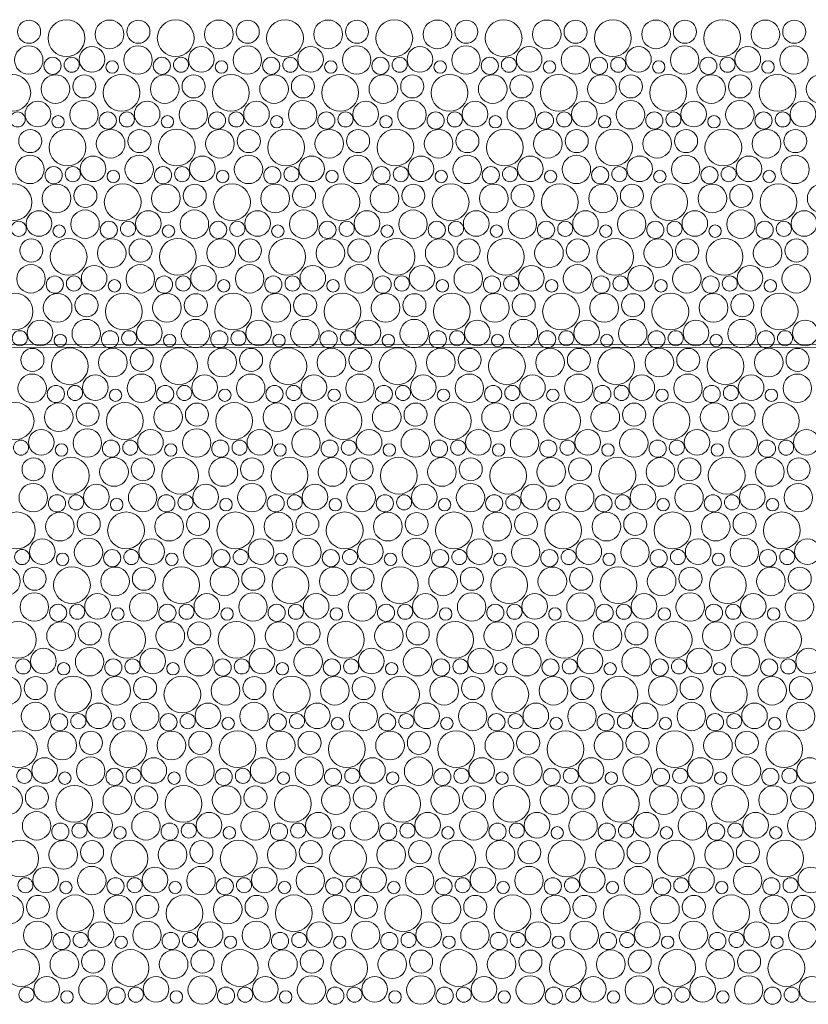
# Model space of a CAD drawing. Header units: metres. Extents: x -167 to 338, y -186 to 508.
# Tile 139 of 256: x 73.89 to 76.51, y 22.81 to 26.08. Entities that reach past the tile are written whole.
import ezdxf
from ezdxf.enums import TextEntityAlignment as Align

# ---------------------------------------------------------------- set-up
doc = ezdxf.new("R2010")
doc.units = ezdxf.units.M
doc.header["$MEASUREMENT"] = 0
doc.linetypes.add('Öffnungslinie Tür Fenster', pattern=[0.23, 0.15, -0.08])
for name, color, linetype in [('60 Gelände 2D Übersicht', 7, 'Continuous'), ('60 Stellplätze', 7, 'Continuous'), ('94 Genehmigungsplanung Bemaßung', 7, 'Continuous')]:
    doc.layers.add(name, color=color, linetype=linetype)
doc.styles.add('ERSTELLTER_STIL_1', font='arial.ttf')
doc.styles.add('ERSTELLTER_STIL_2', font='arial.ttf')
doc.dimstyles.new('ERSTELLTER_STIL__2', dxfattribs={"dimtxt": 0.25, "dimasz": 0.19, "dimexe": 0.18, "dimexo": 0.1, "dimgap": 0, "dimtad": 1, "dimzin": 0, "dimdsep": 46, "dimtxsty": 'ERSTELLTER_STIL_1', "dimblk": 'ARROWHEAD_6', "dimblk1": 'ARROWHEAD_6', "dimblk2": 'ARROWHEAD_6', "dimcen": 0.09, "dimclrd": 7, "dimclre": 7, "dimclrt": 7, "dimazin": 0, "dimtfac": 1, "dimtdec": 4, "dimtmove": 0, "dimatfit": 3, "dimfxl": 1, "dimtolj": 1, "dimtzin": 0, "dimarcsym": 0})

# ---------------------------------------------------------------- blocks, each defined once
blk = doc.blocks.new('*X45', base_point=(27236.1321, 33357.279))
at = {"layer": '60 Gelände 2D Übersicht', "color": 9, "linetype": 'Continuous', "lineweight": 18}
for centre, radius in [((73.9213, 26.0443), 0.0384), ((74.0454, 26.023), 0.0612), ((74.1889, 26.0355), 0.0477), ((74.285, 26.0443), 0.0384), ((74.4091, 26.023), 0.0612), ((74.5526, 26.0355), 0.0477), ((74.6487, 26.0443), 0.0384), ((74.7728, 26.023), 0.0612), ((74.9163, 26.0355), 0.0477), ((75.0124, 26.0443), 0.0384), ((75.1365, 26.023), 0.0612), ((75.28, 26.0355), 0.0477), ((75.3761, 26.0443), 0.0384), ((75.5002, 26.023), 0.0612), ((75.6438, 26.0355), 0.0477), ((75.7398, 26.0443), 0.0384), ((75.8639, 26.023), 0.0612), ((76.0075, 26.0355), 0.0477), ((76.1035, 26.0443), 0.0384), ((76.2276, 26.023), 0.0612), ((76.3712, 26.0355), 0.0477), ((76.4672, 26.0443), 0.0384), ((73.9202, 25.9499), 0.0473), ((74.1305, 25.9521), 0.0426), ((74.2839, 25.9499), 0.0473), ((74.4942, 25.9521), 0.0426), ((74.6476, 25.9499), 0.0473), ((74.8579, 25.9521), 0.0426), ((75.0114, 25.9499), 0.0473), ((75.2216, 25.9521), 0.0426), ((75.3751, 25.9499), 0.0473), ((75.5853, 25.9521), 0.0426), ((75.7388, 25.9499), 0.0473), ((75.949, 25.9521), 0.0426), ((76.1025, 25.9499), 0.0473), ((76.3127, 25.9521), 0.0426), ((76.4662, 25.9499), 0.0473), ((73.9993, 25.9308), 0.0286), ((74.0631, 25.9344), 0.0251), ((74.1978, 25.9267), 0.0207), ((74.363, 25.9308), 0.0286), ((74.4268, 25.9344), 0.0251), ((74.5615, 25.9267), 0.0207), ((74.7267, 25.9308), 0.0286), ((74.7905, 25.9344), 0.0251), ((74.9253, 25.9267), 0.0207), ((75.0904, 25.9308), 0.0286), ((75.1542, 25.9344), 0.0251), ((75.289, 25.9267), 0.0207), ((75.4541, 25.9308), 0.0286), ((75.5179, 25.9344), 0.0251), ((75.6527, 25.9267), 0.0207), ((75.8178, 25.9308), 0.0286), ((75.8816, 25.9344), 0.0251), ((76.0164, 25.9267), 0.0207), ((76.1815, 25.9308), 0.0286), ((76.2453, 25.9344), 0.0251), ((76.3801, 25.9267), 0.0207), ((73.8654, 25.841), 0.0612), ((74.0089, 25.8535), 0.0477), ((74.105, 25.8623), 0.0384), ((74.2291, 25.841), 0.0612), ((74.3726, 25.8535), 0.0477), ((74.4687, 25.8623), 0.0384), ((74.5928, 25.841), 0.0612), ((74.7363, 25.8535), 0.0477), ((74.8324, 25.8623), 0.0384), ((74.9565, 25.841), 0.0612), ((75.1, 25.8535), 0.0477), ((75.1961, 25.8623), 0.0384), ((75.3202, 25.841), 0.0612), ((75.4638, 25.8535), 0.0477), ((75.5598, 25.8623), 0.0384), ((75.6839, 25.841), 0.0612), ((75.8275, 25.8535), 0.0477), ((75.9235, 25.8623), 0.0384), ((76.0476, 25.841), 0.0612), ((76.1912, 25.8535), 0.0477), ((76.2872, 25.8623), 0.0384), ((76.4113, 25.841), 0.0612), ((76.5549, 25.8535), 0.0477), ((74.1039, 25.768), 0.0473), ((74.4676, 25.768), 0.0473), ((74.8314, 25.768), 0.0473), ((75.1951, 25.768), 0.0473), ((75.5588, 25.768), 0.0473), ((75.9225, 25.768), 0.0473), ((76.2862, 25.768), 0.0473), ((73.9505, 25.7701), 0.0426), ((74.3142, 25.7701), 0.0426), ((74.6779, 25.7701), 0.0426), ((75.0416, 25.7701), 0.0426), ((75.4053, 25.7701), 0.0426), ((75.769, 25.7701), 0.0426), ((76.1327, 25.7701), 0.0426), ((76.4964, 25.7701), 0.0426), ((73.8831, 25.7524), 0.0251), ((74.0178, 25.7447), 0.0207), ((74.183, 25.7488), 0.0286), ((74.2468, 25.7524), 0.0251), ((74.3815, 25.7447), 0.0207), ((74.5467, 25.7488), 0.0286), ((74.6105, 25.7524), 0.0251), ((74.7453, 25.7447), 0.0207), ((74.9104, 25.7488), 0.0286), ((74.9742, 25.7524), 0.0251), ((75.109, 25.7447), 0.0207), ((75.2741, 25.7488), 0.0286), ((75.3379, 25.7524), 0.0251), ((75.4727, 25.7447), 0.0207), ((75.6378, 25.7488), 0.0286), ((75.7016, 25.7524), 0.0251), ((75.8364, 25.7447), 0.0207), ((76.0015, 25.7488), 0.0286), ((76.0653, 25.7524), 0.0251), ((76.2001, 25.7447), 0.0207), ((76.3652, 25.7488), 0.0286), ((76.429, 25.7524), 0.0251), ((73.925, 25.6803), 0.0384), ((74.0491, 25.659), 0.0612), ((74.1926, 25.6715), 0.0477), ((74.2887, 25.6803), 0.0384), ((74.4128, 25.659), 0.0612), ((74.5563, 25.6715), 0.0477), ((74.6524, 25.6803), 0.0384), ((74.7765, 25.659), 0.0612), ((74.92, 25.6715), 0.0477), ((75.0161, 25.6803), 0.0384), ((75.1402, 25.659), 0.0612), ((75.2838, 25.6715), 0.0477), ((75.3798, 25.6803), 0.0384), ((75.5039, 25.659), 0.0612), ((75.6475, 25.6715), 0.0477), ((75.7435, 25.6803), 0.0384), ((75.8676, 25.659), 0.0612), ((76.0112, 25.6715), 0.0477), ((76.1072, 25.6803), 0.0384), ((76.2313, 25.659), 0.0612), ((76.3749, 25.6715), 0.0477), ((76.4709, 25.6803), 0.0384), ((73.9239, 25.586), 0.0473), ((74.1342, 25.5881), 0.0426), ((74.2876, 25.586), 0.0473), ((74.4979, 25.5881), 0.0426), ((74.6514, 25.586), 0.0473), ((74.8616, 25.5881), 0.0426), ((75.0151, 25.586), 0.0473), ((75.2253, 25.5881), 0.0426), ((75.3788, 25.586), 0.0473), ((75.589, 25.5881), 0.0426), ((75.7425, 25.586), 0.0473), ((75.9527, 25.5881), 0.0426), ((76.1062, 25.586), 0.0473), ((76.3164, 25.5881), 0.0426), ((76.4699, 25.586), 0.0473), ((74.003, 25.5668), 0.0286), ((74.0668, 25.5704), 0.0251), ((74.3667, 25.5668), 0.0286), ((74.4305, 25.5704), 0.0251), ((74.7304, 25.5668), 0.0286), ((74.7942, 25.5704), 0.0251), ((75.0941, 25.5668), 0.0286), ((75.1579, 25.5704), 0.0251), ((75.4578, 25.5668), 0.0286), ((75.5216, 25.5704), 0.0251), ((75.8215, 25.5668), 0.0286), ((75.8853, 25.5704), 0.0251), ((76.1852, 25.5668), 0.0286), ((76.249, 25.5704), 0.0251), ((74.2015, 25.5627), 0.0207), ((74.5653, 25.5627), 0.0207), ((74.929, 25.5627), 0.0207), ((75.2927, 25.5627), 0.0207), ((75.6564, 25.5627), 0.0207), ((76.0201, 25.5627), 0.0207), ((76.3838, 25.5627), 0.0207), ((73.8691, 25.477), 0.0612), ((74.0126, 25.4895), 0.0477), ((74.1087, 25.4983), 0.0384), ((74.2328, 25.477), 0.0612), ((74.3763, 25.4895), 0.0477), ((74.4724, 25.4983), 0.0384), ((74.5965, 25.477), 0.0612), ((74.74, 25.4895), 0.0477), ((74.8361, 25.4983), 0.0384), ((74.9602, 25.477), 0.0612), ((75.1038, 25.4895), 0.0477), ((75.1998, 25.4983), 0.0384), ((75.3239, 25.477), 0.0612), ((75.4675, 25.4895), 0.0477), ((75.5635, 25.4983), 0.0384), ((75.6876, 25.477), 0.0612), ((75.8312, 25.4895), 0.0477), ((75.9272, 25.4983), 0.0384), ((76.0513, 25.477), 0.0612), ((76.1949, 25.4895), 0.0477), ((76.2909, 25.4983), 0.0384), ((76.415, 25.477), 0.0612), ((76.5586, 25.4895), 0.0477), ((73.9542, 25.4061), 0.0426), ((74.1076, 25.404), 0.0473), ((74.3179, 25.4061), 0.0426), ((74.4714, 25.404), 0.0473), ((74.6816, 25.4061), 0.0426), ((74.8351, 25.404), 0.0473), ((75.0453, 25.4061), 0.0426), ((75.1988, 25.404), 0.0473), ((75.409, 25.4061), 0.0426), ((75.5625, 25.404), 0.0473), ((75.7727, 25.4061), 0.0426), ((75.9262, 25.404), 0.0473), ((76.1364, 25.4061), 0.0426), ((76.2899, 25.404), 0.0473), ((76.5001, 25.4061), 0.0426), ((73.8868, 25.3884), 0.0251), ((74.0215, 25.3807), 0.0207), ((74.1867, 25.3849), 0.0286), ((74.2505, 25.3884), 0.0251), ((74.3853, 25.3807), 0.0207), ((74.5504, 25.3849), 0.0286), ((74.6142, 25.3884), 0.0251), ((74.749, 25.3807), 0.0207), ((74.9141, 25.3849), 0.0286), ((74.9779, 25.3884), 0.0251), ((75.1127, 25.3807), 0.0207), ((75.2778, 25.3849), 0.0286), ((75.3416, 25.3884), 0.0251), ((75.4764, 25.3807), 0.0207), ((75.6415, 25.3849), 0.0286), ((75.7053, 25.3884), 0.0251), ((75.8401, 25.3807), 0.0207), ((76.0052, 25.3849), 0.0286), ((76.069, 25.3884), 0.0251), ((76.2038, 25.3807), 0.0207), ((76.3689, 25.3849), 0.0286), ((76.4327, 25.3884), 0.0251), ((74.0528, 25.2951), 0.0612), ((74.4165, 25.2951), 0.0612), ((74.7802, 25.2951), 0.0612), ((75.1439, 25.2951), 0.0612), ((75.5076, 25.2951), 0.0612), ((75.8713, 25.2951), 0.0612), ((76.235, 25.2951), 0.0612), ((73.9287, 25.3163), 0.0384), ((74.1963, 25.3075), 0.0477), ((74.2924, 25.3163), 0.0384), ((74.56, 25.3075), 0.0477), ((74.6561, 25.3163), 0.0384), ((74.9238, 25.3075), 0.0477), ((75.0198, 25.3163), 0.0384), ((75.2875, 25.3075), 0.0477), ((75.3835, 25.3163), 0.0384), ((75.6512, 25.3075), 0.0477), ((75.7472, 25.3163), 0.0384), ((76.0149, 25.3075), 0.0477), ((76.1109, 25.3163), 0.0384), ((76.3786, 25.3075), 0.0477), ((76.4746, 25.3163), 0.0384), ((73.9276, 25.222), 0.0473), ((74.1379, 25.2241), 0.0426), ((74.2914, 25.222), 0.0473), ((74.5016, 25.2241), 0.0426), ((74.6551, 25.222), 0.0473), ((74.8653, 25.2241), 0.0426), ((75.0188, 25.222), 0.0473), ((75.229, 25.2241), 0.0426), ((75.3825, 25.222), 0.0473), ((75.5927, 25.2241), 0.0426), ((75.7462, 25.222), 0.0473), ((75.9564, 25.2241), 0.0426), ((76.1099, 25.222), 0.0473), ((76.3201, 25.2241), 0.0426), ((76.4736, 25.222), 0.0473), ((74.0067, 25.2029), 0.0286), ((74.0705, 25.2064), 0.0251), ((74.3704, 25.2029), 0.0286), ((74.4342, 25.2064), 0.0251), ((74.7341, 25.2029), 0.0286), ((74.7979, 25.2064), 0.0251), ((75.0978, 25.2029), 0.0286), ((75.1616, 25.2064), 0.0251), ((75.4615, 25.2029), 0.0286), ((75.5253, 25.2064), 0.0251), ((75.8252, 25.2029), 0.0286), ((75.889, 25.2064), 0.0251), ((76.1889, 25.2029), 0.0286), ((76.2527, 25.2064), 0.0251), ((74.2053, 25.1987), 0.0207), ((74.569, 25.1987), 0.0207), ((74.9327, 25.1987), 0.0207), ((75.2964, 25.1987), 0.0207), ((75.6601, 25.1987), 0.0207), ((76.0238, 25.1987), 0.0207), ((76.3875, 25.1987), 0.0207), ((73.8728, 25.1131), 0.0612), ((74.0163, 25.1255), 0.0477), ((74.1124, 25.1343), 0.0384), ((74.2365, 25.1131), 0.0612), ((74.38, 25.1255), 0.0477), ((74.4761, 25.1343), 0.0384), ((74.6002, 25.1131), 0.0612), ((74.7438, 25.1255), 0.0477), ((74.8398, 25.1343), 0.0384), ((74.9639, 25.1131), 0.0612), ((75.1075, 25.1255), 0.0477), ((75.2035, 25.1343), 0.0384), ((75.3276, 25.1131), 0.0612), ((75.4712, 25.1255), 0.0477), ((75.5672, 25.1343), 0.0384), ((75.6913, 25.1131), 0.0612), ((75.8349, 25.1255), 0.0477), ((75.9309, 25.1343), 0.0384), ((76.055, 25.1131), 0.0612), ((76.1986, 25.1255), 0.0477), ((76.2946, 25.1343), 0.0384), ((76.4187, 25.1131), 0.0612), ((73.9579, 25.0421), 0.0426), ((74.1114, 25.04), 0.0473), ((74.3216, 25.0421), 0.0426), ((74.4751, 25.04), 0.0473), ((74.6853, 25.0421), 0.0426), ((74.8388, 25.04), 0.0473), ((75.049, 25.0421), 0.0426), ((75.2025, 25.04), 0.0473), ((75.4127, 25.0421), 0.0426), ((75.5662, 25.04), 0.0473), ((75.7764, 25.0421), 0.0426), ((75.9299, 25.04), 0.0473), ((76.1401, 25.0421), 0.0426), ((76.2936, 25.04), 0.0473), ((76.5038, 25.0421), 0.0426), ((73.8905, 25.0244), 0.0251), ((74.0253, 25.0167), 0.0207), ((74.1904, 25.0209), 0.0286), ((74.2542, 25.0244), 0.0251), ((74.389, 25.0167), 0.0207), ((74.5541, 25.0209), 0.0286), ((74.6179, 25.0244), 0.0251), ((74.7527, 25.0167), 0.0207), ((74.9178, 25.0209), 0.0286), ((74.9816, 25.0244), 0.0251), ((75.1164, 25.0167), 0.0207), ((75.2815, 25.0209), 0.0286), ((75.3453, 25.0244), 0.0251), ((75.4801, 25.0167), 0.0207), ((75.6452, 25.0209), 0.0286), ((75.709, 25.0244), 0.0251), ((75.8438, 25.0167), 0.0207), ((76.0089, 25.0209), 0.0286), ((76.0727, 25.0244), 0.0251), ((76.2075, 25.0167), 0.0207), ((76.3726, 25.0209), 0.0286), ((76.4365, 25.0244), 0.0251), ((73.9324, 24.9523), 0.0384), ((74.0565, 24.9311), 0.0612), ((74.2, 24.9435), 0.0477), ((74.2961, 24.9523), 0.0384), ((74.4202, 24.9311), 0.0612), ((74.5638, 24.9435), 0.0477), ((74.6598, 24.9523), 0.0384), ((74.7839, 24.9311), 0.0612), ((74.9275, 24.9435), 0.0477), ((75.0235, 24.9523), 0.0384), ((75.1476, 24.9311), 0.0612), ((75.2912, 24.9435), 0.0477), ((75.3872, 24.9523), 0.0384), ((75.5113, 24.9311), 0.0612), ((75.6549, 24.9435), 0.0477), ((75.7509, 24.9523), 0.0384), ((75.875, 24.9311), 0.0612), ((76.0186, 24.9435), 0.0477), ((76.1146, 24.9523), 0.0384), ((76.2387, 24.9311), 0.0612), ((76.3823, 24.9435), 0.0477), ((76.4783, 24.9523), 0.0384), ((73.9314, 24.858), 0.0473), ((74.1416, 24.8601), 0.0426), ((74.2951, 24.858), 0.0473), ((74.5053, 24.8601), 0.0426), ((74.6588, 24.858), 0.0473), ((74.869, 24.8601), 0.0426), ((75.0225, 24.858), 0.0473), ((75.2327, 24.8601), 0.0426), ((75.3862, 24.858), 0.0473), ((75.5964, 24.8601), 0.0426), ((75.7499, 24.858), 0.0473), ((75.9601, 24.8601), 0.0426), ((76.1136, 24.858), 0.0473), ((76.3238, 24.8601), 0.0426), ((76.4773, 24.858), 0.0473), ((74.0104, 24.8389), 0.0286), ((74.0742, 24.8424), 0.0251), ((74.3741, 24.8389), 0.0286), ((74.4379, 24.8424), 0.0251), ((74.7378, 24.8389), 0.0286), ((74.8016, 24.8424), 0.0251), ((75.1015, 24.8389), 0.0286), ((75.1653, 24.8424), 0.0251), ((75.4652, 24.8389), 0.0286), ((75.529, 24.8424), 0.0251), ((75.8289, 24.8389), 0.0286), ((75.8927, 24.8424), 0.0251), ((76.1926, 24.8389), 0.0286), ((76.2565, 24.8424), 0.0251), ((74.209, 24.8347), 0.0207), ((74.5727, 24.8347), 0.0207), ((74.9364, 24.8347), 0.0207), ((75.3001, 24.8347), 0.0207), ((75.6638, 24.8347), 0.0207), ((76.0275, 24.8347), 0.0207), ((76.3912, 24.8347), 0.0207), ((73.8765, 24.7491), 0.0612), ((74.02, 24.7615), 0.0477), ((74.1161, 24.7703), 0.0384), ((74.2402, 24.7491), 0.0612), ((74.3838, 24.7615), 0.0477), ((74.4798, 24.7703), 0.0384), ((74.6039, 24.7491), 0.0612), ((74.7475, 24.7615), 0.0477), ((74.8435, 24.7703), 0.0384), ((74.9676, 24.7491), 0.0612), ((75.1112, 24.7615), 0.0477), ((75.2072, 24.7703), 0.0384), ((75.3313, 24.7491), 0.0612), ((75.4749, 24.7615), 0.0477), ((75.5709, 24.7703), 0.0384), ((75.695, 24.7491), 0.0612), ((75.8386, 24.7615), 0.0477), ((75.9346, 24.7703), 0.0384), ((76.0587, 24.7491), 0.0612), ((76.2023, 24.7615), 0.0477), ((76.2983, 24.7703), 0.0384), ((76.4224, 24.7491), 0.0612), ((73.9616, 24.6781), 0.0426), ((74.1151, 24.676), 0.0473), ((74.3253, 24.6781), 0.0426), ((74.4788, 24.676), 0.0473), ((74.689, 24.6781), 0.0426), ((74.8425, 24.676), 0.0473), ((75.0527, 24.6781), 0.0426), ((75.2062, 24.676), 0.0473), ((75.4164, 24.6781), 0.0426), ((75.5699, 24.676), 0.0473), ((75.7801, 24.6781), 0.0426), ((75.9336, 24.676), 0.0473), ((76.1438, 24.6781), 0.0426), ((76.2973, 24.676), 0.0473), ((76.5075, 24.6781), 0.0426), ((73.8942, 24.6604), 0.0251), ((74.029, 24.6527), 0.0207), ((74.1941, 24.6569), 0.0286), ((74.2579, 24.6604), 0.0251), ((74.3927, 24.6527), 0.0207), ((74.5578, 24.6569), 0.0286), ((74.6216, 24.6604), 0.0251), ((74.7564, 24.6527), 0.0207), ((74.9215, 24.6569), 0.0286), ((74.9853, 24.6604), 0.0251), ((75.1201, 24.6527), 0.0207), ((75.2852, 24.6569), 0.0286), ((75.349, 24.6604), 0.0251), ((75.4838, 24.6527), 0.0207), ((75.6489, 24.6569), 0.0286), ((75.7127, 24.6604), 0.0251), ((75.8475, 24.6527), 0.0207), ((76.0126, 24.6569), 0.0286), ((76.0765, 24.6604), 0.0251), ((76.2112, 24.6527), 0.0207), ((76.3763, 24.6569), 0.0286), ((76.4402, 24.6604), 0.0251), ((73.9361, 24.5883), 0.0384), ((74.0602, 24.5671), 0.0612), ((74.2038, 24.5795), 0.0477), ((74.2998, 24.5883), 0.0384), ((74.4239, 24.5671), 0.0612), ((74.5675, 24.5795), 0.0477), ((74.6635, 24.5883), 0.0384), ((74.7876, 24.5671), 0.0612), ((74.9312, 24.5795), 0.0477), ((75.0272, 24.5883), 0.0384), ((75.1513, 24.5671), 0.0612), ((75.2949, 24.5795), 0.0477), ((75.3909, 24.5883), 0.0384), ((75.515, 24.5671), 0.0612), ((75.6586, 24.5795), 0.0477), ((75.7546, 24.5883), 0.0384), ((75.8787, 24.5671), 0.0612), ((76.0223, 24.5795), 0.0477), ((76.1183, 24.5883), 0.0384), ((76.2424, 24.5671), 0.0612), ((76.386, 24.5795), 0.0477), ((76.482, 24.5883), 0.0384), ((73.9351, 24.494), 0.0473), ((74.1453, 24.4961), 0.0426), ((74.2988, 24.494), 0.0473), ((74.509, 24.4961), 0.0426), ((74.6625, 24.494), 0.0473), ((74.8727, 24.4961), 0.0426), ((75.0262, 24.494), 0.0473), ((75.2364, 24.4961), 0.0426), ((75.3899, 24.494), 0.0473), ((75.6001, 24.4961), 0.0426), ((75.7536, 24.494), 0.0473), ((75.9638, 24.4961), 0.0426), ((76.1173, 24.494), 0.0473), ((76.3275, 24.4961), 0.0426), ((76.481, 24.494), 0.0473), ((74.0141, 24.4749), 0.0286), ((74.0779, 24.4784), 0.0251), ((74.2127, 24.4707), 0.0207), ((74.3778, 24.4749), 0.0286), ((74.4416, 24.4784), 0.0251), ((74.5764, 24.4707), 0.0207), ((74.7415, 24.4749), 0.0286), ((74.8053, 24.4784), 0.0251), ((74.9401, 24.4707), 0.0207), ((75.1052, 24.4749), 0.0286), ((75.169, 24.4784), 0.0251), ((75.3038, 24.4707), 0.0207), ((75.4689, 24.4749), 0.0286), ((75.5327, 24.4784), 0.0251), ((75.6675, 24.4707), 0.0207), ((75.8326, 24.4749), 0.0286), ((75.8965, 24.4784), 0.0251), ((76.0312, 24.4707), 0.0207), ((76.1963, 24.4749), 0.0286), ((76.2602, 24.4784), 0.0251), ((76.3949, 24.4707), 0.0207), ((73.8802, 24.3851), 0.0612), ((74.0238, 24.3975), 0.0477), ((74.1198, 24.4063), 0.0384), ((74.2439, 24.3851), 0.0612), ((74.3875, 24.3975), 0.0477), ((74.4835, 24.4063), 0.0384), ((74.6076, 24.3851), 0.0612), ((74.7512, 24.3975), 0.0477), ((74.8472, 24.4063), 0.0384), ((74.9713, 24.3851), 0.0612), ((75.1149, 24.3975), 0.0477), ((75.2109, 24.4063), 0.0384), ((75.335, 24.3851), 0.0612), ((75.4786, 24.3975), 0.0477), ((75.5746, 24.4063), 0.0384), ((75.6987, 24.3851), 0.0612), ((75.8423, 24.3975), 0.0477), ((75.9383, 24.4063), 0.0384), ((76.0624, 24.3851), 0.0612), ((76.206, 24.3975), 0.0477), ((76.302, 24.4063), 0.0384), ((76.4261, 24.3851), 0.0612), ((73.9653, 24.3142), 0.0426), ((74.1188, 24.312), 0.0473), ((74.329, 24.3142), 0.0426), ((74.4825, 24.312), 0.0473), ((74.6927, 24.3142), 0.0426), ((74.8462, 24.312), 0.0473), ((75.0564, 24.3142), 0.0426), ((75.2099, 24.312), 0.0473), ((75.4201, 24.3142), 0.0426), ((75.5736, 24.312), 0.0473), ((75.7838, 24.3142), 0.0426), ((75.9373, 24.312), 0.0473), ((76.1475, 24.3142), 0.0426), ((76.301, 24.312), 0.0473), ((76.5112, 24.3142), 0.0426), ((73.8979, 24.2964), 0.0251), ((74.0327, 24.2887), 0.0207), ((74.1978, 24.2929), 0.0286), ((74.2616, 24.2964), 0.0251), ((74.3964, 24.2887), 0.0207), ((74.5615, 24.2929), 0.0286), ((74.6253, 24.2964), 0.0251), ((74.7601, 24.2887), 0.0207), ((74.9252, 24.2929), 0.0286), ((74.989, 24.2964), 0.0251), ((75.1238, 24.2887), 0.0207), ((75.2889, 24.2929), 0.0286), ((75.3527, 24.2964), 0.0251), ((75.4875, 24.2887), 0.0207), ((75.6526, 24.2929), 0.0286), ((75.7165, 24.2964), 0.0251), ((75.8512, 24.2887), 0.0207), ((76.0163, 24.2929), 0.0286), ((76.0802, 24.2964), 0.0251), ((76.2149, 24.2887), 0.0207), ((76.38, 24.2929), 0.0286), ((76.4439, 24.2964), 0.0251), ((73.8438, 24.2155), 0.0477), ((73.9398, 24.2243), 0.0384), ((74.0639, 24.2031), 0.0612), ((74.2075, 24.2155), 0.0477), ((74.3035, 24.2243), 0.0384), ((74.4276, 24.2031), 0.0612), ((74.5712, 24.2155), 0.0477), ((74.6672, 24.2243), 0.0384), ((74.7913, 24.2031), 0.0612), ((74.9349, 24.2155), 0.0477), ((75.0309, 24.2243), 0.0384), ((75.155, 24.2031), 0.0612), ((75.2986, 24.2155), 0.0477), ((75.3946, 24.2243), 0.0384), ((75.5187, 24.2031), 0.0612), ((75.6623, 24.2155), 0.0477), ((75.7583, 24.2243), 0.0384), ((75.8824, 24.2031), 0.0612), ((76.026, 24.2155), 0.0477), ((76.122, 24.2243), 0.0384), ((76.2461, 24.2031), 0.0612), ((76.3897, 24.2155), 0.0477), ((76.4857, 24.2243), 0.0384), ((73.9388, 24.13), 0.0473), ((74.3025, 24.13), 0.0473), ((74.6662, 24.13), 0.0473), ((75.0299, 24.13), 0.0473), ((75.3936, 24.13), 0.0473), ((75.7573, 24.13), 0.0473), ((76.121, 24.13), 0.0473), ((76.4847, 24.13), 0.0473), ((74.149, 24.1322), 0.0426), ((74.5127, 24.1322), 0.0426), ((74.8764, 24.1322), 0.0426), ((75.2401, 24.1322), 0.0426), ((75.6038, 24.1322), 0.0426), ((75.9675, 24.1322), 0.0426), ((76.3312, 24.1322), 0.0426), ((74.0178, 24.1109), 0.0286), ((74.0816, 24.1144), 0.0251), ((74.2164, 24.1067), 0.0207), ((74.3815, 24.1109), 0.0286), ((74.4453, 24.1144), 0.0251), ((74.5801, 24.1067), 0.0207), ((74.7452, 24.1109), 0.0286), ((74.809, 24.1144), 0.0251), ((74.9438, 24.1067), 0.0207), ((75.1089, 24.1109), 0.0286), ((75.1727, 24.1144), 0.0251), ((75.3075, 24.1067), 0.0207), ((75.4726, 24.1109), 0.0286), ((75.5365, 24.1144), 0.0251), ((75.6712, 24.1067), 0.0207), ((75.8363, 24.1109), 0.0286), ((75.9002, 24.1144), 0.0251), ((76.0349, 24.1067), 0.0207), ((76.2, 24.1109), 0.0286), ((76.2639, 24.1144), 0.0251), ((76.3986, 24.1067), 0.0207), ((73.8839, 24.0211), 0.0612), ((74.0275, 24.0335), 0.0477), ((74.1235, 24.0424), 0.0384), ((74.2476, 24.0211), 0.0612), ((74.3912, 24.0335), 0.0477), ((74.4872, 24.0424), 0.0384), ((74.6113, 24.0211), 0.0612), ((74.7549, 24.0335), 0.0477), ((74.8509, 24.0424), 0.0384), ((74.975, 24.0211), 0.0612), ((75.1186, 24.0335), 0.0477), ((75.2146, 24.0424), 0.0384), ((75.3387, 24.0211), 0.0612), ((75.4823, 24.0335), 0.0477), ((75.5783, 24.0424), 0.0384), ((75.7024, 24.0211), 0.0612), ((75.846, 24.0335), 0.0477), ((75.942, 24.0424), 0.0384), ((76.0661, 24.0211), 0.0612), ((76.2097, 24.0335), 0.0477), ((76.3057, 24.0424), 0.0384), ((76.4299, 24.0211), 0.0612), ((73.969, 23.9502), 0.0426), ((74.1225, 23.948), 0.0473), ((74.3327, 23.9502), 0.0426), ((74.4862, 23.948), 0.0473), ((74.6964, 23.9502), 0.0426), ((74.8499, 23.948), 0.0473), ((75.0601, 23.9502), 0.0426), ((75.2136, 23.948), 0.0473), ((75.4238, 23.9502), 0.0426), ((75.5773, 23.948), 0.0473), ((75.7875, 23.9502), 0.0426), ((75.941, 23.948), 0.0473), ((76.1512, 23.9502), 0.0426), ((76.3047, 23.948), 0.0473), ((76.515, 23.9502), 0.0426), ((73.9016, 23.9324), 0.0251), ((74.2015, 23.9289), 0.0286), ((74.2653, 23.9324), 0.0251), ((74.5652, 23.9289), 0.0286), ((74.629, 23.9324), 0.0251), ((74.9289, 23.9289), 0.0286), ((74.9927, 23.9324), 0.0251), ((75.2926, 23.9289), 0.0286), ((75.3565, 23.9324), 0.0251), ((75.6563, 23.9289), 0.0286), ((75.7202, 23.9324), 0.0251), ((76.02, 23.9289), 0.0286), ((76.0839, 23.9324), 0.0251), ((76.3838, 23.9289), 0.0286), ((76.4476, 23.9324), 0.0251), ((74.0364, 23.9247), 0.0207), ((74.4001, 23.9247), 0.0207), ((74.7638, 23.9247), 0.0207), ((75.1275, 23.9247), 0.0207), ((75.4912, 23.9247), 0.0207), ((75.8549, 23.9247), 0.0207), ((76.2186, 23.9247), 0.0207), ((73.8475, 23.8515), 0.0477), ((73.9435, 23.8604), 0.0384), ((74.0676, 23.8391), 0.0612), ((74.2112, 23.8515), 0.0477), ((74.3072, 23.8604), 0.0384), ((74.4313, 23.8391), 0.0612), ((74.5749, 23.8515), 0.0477), ((74.6709, 23.8604), 0.0384), ((74.795, 23.8391), 0.0612), ((74.9386, 23.8515), 0.0477), ((75.0346, 23.8604), 0.0384), ((75.1587, 23.8391), 0.0612), ((75.3023, 23.8515), 0.0477), ((75.3983, 23.8604), 0.0384), ((75.5224, 23.8391), 0.0612), ((75.666, 23.8515), 0.0477), ((75.762, 23.8604), 0.0384), ((75.8861, 23.8391), 0.0612), ((76.0297, 23.8515), 0.0477), ((76.1257, 23.8604), 0.0384), ((76.2499, 23.8391), 0.0612), ((76.3934, 23.8515), 0.0477), ((76.4894, 23.8604), 0.0384), ((73.9425, 23.766), 0.0473), ((74.1527, 23.7682), 0.0426), ((74.3062, 23.766), 0.0473), ((74.5164, 23.7682), 0.0426), ((74.6699, 23.766), 0.0473), ((74.8801, 23.7682), 0.0426), ((75.0336, 23.766), 0.0473), ((75.2438, 23.7682), 0.0426), ((75.3973, 23.766), 0.0473), ((75.6075, 23.7682), 0.0426), ((75.761, 23.766), 0.0473), ((75.9712, 23.7682), 0.0426), ((76.1247, 23.766), 0.0473), ((76.335, 23.7682), 0.0426), ((76.4884, 23.766), 0.0473), ((74.0215, 23.7469), 0.0286), ((74.0853, 23.7504), 0.0251), ((74.2201, 23.7427), 0.0207), ((74.3852, 23.7469), 0.0286), ((74.449, 23.7504), 0.0251), ((74.5838, 23.7427), 0.0207), ((74.7489, 23.7469), 0.0286), ((74.8127, 23.7504), 0.0251), ((74.9475, 23.7427), 0.0207), ((75.1126, 23.7469), 0.0286), ((75.1765, 23.7504), 0.0251), ((75.3112, 23.7427), 0.0207), ((75.4763, 23.7469), 0.0286), ((75.5402, 23.7504), 0.0251), ((75.6749, 23.7427), 0.0207), ((75.84, 23.7469), 0.0286), ((75.9039, 23.7504), 0.0251), ((76.0386, 23.7427), 0.0207), ((76.2038, 23.7469), 0.0286), ((76.2676, 23.7504), 0.0251), ((76.4023, 23.7427), 0.0207), ((73.8876, 23.6571), 0.0612), ((74.2513, 23.6571), 0.0612), ((74.615, 23.6571), 0.0612), ((74.9787, 23.6571), 0.0612), ((75.3424, 23.6571), 0.0612), ((75.7061, 23.6571), 0.0612), ((76.0699, 23.6571), 0.0612), ((76.4336, 23.6571), 0.0612), ((74.0312, 23.6695), 0.0477), ((74.1272, 23.6784), 0.0384), ((74.3949, 23.6695), 0.0477), ((74.4909, 23.6784), 0.0384), ((74.7586, 23.6695), 0.0477), ((74.8546, 23.6784), 0.0384), ((75.1223, 23.6695), 0.0477), ((75.2183, 23.6784), 0.0384), ((75.486, 23.6695), 0.0477), ((75.582, 23.6784), 0.0384), ((75.8497, 23.6695), 0.0477), ((75.9457, 23.6784), 0.0384), ((76.2134, 23.6695), 0.0477), ((76.3094, 23.6784), 0.0384), ((73.9727, 23.5862), 0.0426), ((74.1262, 23.584), 0.0473), ((74.3364, 23.5862), 0.0426), ((74.4899, 23.584), 0.0473), ((74.7001, 23.5862), 0.0426), ((74.8536, 23.584), 0.0473), ((75.0638, 23.5862), 0.0426), ((75.2173, 23.584), 0.0473), ((75.4275, 23.5862), 0.0426), ((75.581, 23.584), 0.0473), ((75.7912, 23.5862), 0.0426), ((75.9447, 23.584), 0.0473), ((76.155, 23.5862), 0.0426), ((76.3084, 23.584), 0.0473), ((76.5187, 23.5862), 0.0426), ((73.9053, 23.5684), 0.0251), ((74.2052, 23.5649), 0.0286), ((74.269, 23.5684), 0.0251), ((74.5689, 23.5649), 0.0286), ((74.6327, 23.5684), 0.0251), ((74.9326, 23.5649), 0.0286), ((74.9965, 23.5684), 0.0251), ((75.2963, 23.5649), 0.0286), ((75.3602, 23.5684), 0.0251), ((75.66, 23.5649), 0.0286), ((75.7239, 23.5684), 0.0251), ((76.0238, 23.5649), 0.0286), ((76.0876, 23.5684), 0.0251), ((76.3875, 23.5649), 0.0286), ((76.4513, 23.5684), 0.0251), ((74.0401, 23.5607), 0.0207), ((74.4038, 23.5607), 0.0207), ((74.7675, 23.5607), 0.0207), ((75.1312, 23.5607), 0.0207), ((75.4949, 23.5607), 0.0207), ((75.8586, 23.5607), 0.0207), ((76.2223, 23.5607), 0.0207), ((73.8512, 23.4875), 0.0477), ((73.9472, 23.4964), 0.0384), ((74.0713, 23.4751), 0.0612), ((74.2149, 23.4875), 0.0477), ((74.3109, 23.4964), 0.0384), ((74.435, 23.4751), 0.0612), ((74.5786, 23.4875), 0.0477), ((74.6746, 23.4964), 0.0384), ((74.7987, 23.4751), 0.0612), ((74.9423, 23.4875), 0.0477), ((75.0383, 23.4964), 0.0384), ((75.1624, 23.4751), 0.0612), ((75.306, 23.4875), 0.0477), ((75.402, 23.4964), 0.0384), ((75.5261, 23.4751), 0.0612), ((75.6697, 23.4875), 0.0477), ((75.7657, 23.4964), 0.0384), ((75.8899, 23.4751), 0.0612), ((76.0334, 23.4875), 0.0477), ((76.1294, 23.4964), 0.0384), ((76.2536, 23.4751), 0.0612), ((76.3971, 23.4875), 0.0477), ((76.4932, 23.4964), 0.0384), ((73.9462, 23.402), 0.0473), ((74.1564, 23.4042), 0.0426), ((74.3099, 23.402), 0.0473), ((74.5201, 23.4042), 0.0426), ((74.6736, 23.402), 0.0473), ((74.8838, 23.4042), 0.0426), ((75.0373, 23.402), 0.0473), ((75.2475, 23.4042), 0.0426), ((75.401, 23.402), 0.0473), ((75.6112, 23.4042), 0.0426), ((75.7647, 23.402), 0.0473), ((75.975, 23.4042), 0.0426), ((76.1284, 23.402), 0.0473), ((76.3387, 23.4042), 0.0426), ((76.4921, 23.402), 0.0473), ((74.0252, 23.3829), 0.0286), ((74.089, 23.3864), 0.0251), ((74.2238, 23.3787), 0.0207), ((74.3889, 23.3829), 0.0286), ((74.4527, 23.3864), 0.0251), ((74.5875, 23.3787), 0.0207), ((74.7526, 23.3829), 0.0286), ((74.8165, 23.3864), 0.0251), ((74.9512, 23.3787), 0.0207), ((75.1163, 23.3829), 0.0286), ((75.1802, 23.3864), 0.0251), ((75.3149, 23.3787), 0.0207), ((75.48, 23.3829), 0.0286), ((75.5439, 23.3864), 0.0251), ((75.6786, 23.3787), 0.0207), ((75.8438, 23.3829), 0.0286), ((75.9076, 23.3864), 0.0251), ((76.0423, 23.3787), 0.0207), ((76.2075, 23.3829), 0.0286), ((76.2713, 23.3864), 0.0251), ((76.406, 23.3787), 0.0207), ((73.8913, 23.2931), 0.0612), ((74.0349, 23.3056), 0.0477), ((74.1309, 23.3144), 0.0384), ((74.255, 23.2931), 0.0612), ((74.3986, 23.3056), 0.0477), ((74.4946, 23.3144), 0.0384), ((74.6187, 23.2931), 0.0612), ((74.7623, 23.3056), 0.0477), ((74.8583, 23.3144), 0.0384), ((74.9824, 23.2931), 0.0612), ((75.126, 23.3056), 0.0477), ((75.222, 23.3144), 0.0384), ((75.3461, 23.2931), 0.0612), ((75.4897, 23.3056), 0.0477), ((75.5857, 23.3144), 0.0384), ((75.7099, 23.2931), 0.0612), ((75.8534, 23.3056), 0.0477), ((75.9494, 23.3144), 0.0384), ((76.0736, 23.2931), 0.0612), ((76.2171, 23.3056), 0.0477), ((76.3132, 23.3144), 0.0384), ((76.4373, 23.2931), 0.0612), ((73.9764, 23.2222), 0.0426), ((74.1299, 23.22), 0.0473), ((74.3401, 23.2222), 0.0426), ((74.4936, 23.22), 0.0473), ((74.7038, 23.2222), 0.0426), ((74.8573, 23.22), 0.0473), ((75.0675, 23.2222), 0.0426), ((75.221, 23.22), 0.0473), ((75.4312, 23.2222), 0.0426), ((75.5847, 23.22), 0.0473), ((75.795, 23.2222), 0.0426), ((75.9484, 23.22), 0.0473), ((76.1587, 23.2222), 0.0426), ((76.3121, 23.22), 0.0473), ((76.5224, 23.2222), 0.0426), ((73.909, 23.2044), 0.0251), ((74.2089, 23.2009), 0.0286), ((74.2727, 23.2044), 0.0251), ((74.5726, 23.2009), 0.0286), ((74.6365, 23.2044), 0.0251), ((74.9363, 23.2009), 0.0286), ((75.0002, 23.2044), 0.0251), ((75.3, 23.2009), 0.0286), ((75.3639, 23.2044), 0.0251), ((75.6638, 23.2009), 0.0286), ((75.7276, 23.2044), 0.0251), ((76.0275, 23.2009), 0.0286), ((76.0913, 23.2044), 0.0251), ((76.3912, 23.2009), 0.0286), ((76.455, 23.2044), 0.0251), ((74.0438, 23.1968), 0.0207), ((74.4075, 23.1968), 0.0207), ((74.7712, 23.1968), 0.0207), ((75.1349, 23.1968), 0.0207), ((75.4986, 23.1968), 0.0207), ((75.8623, 23.1968), 0.0207), ((76.226, 23.1968), 0.0207), ((73.8549, 23.1236), 0.0477), ((73.9509, 23.1324), 0.0384), ((74.075, 23.1111), 0.0612), ((74.2186, 23.1236), 0.0477), ((74.3146, 23.1324), 0.0384), ((74.4387, 23.1111), 0.0612), ((74.5823, 23.1236), 0.0477), ((74.6783, 23.1324), 0.0384), ((74.8024, 23.1111), 0.0612), ((74.946, 23.1236), 0.0477), ((75.042, 23.1324), 0.0384), ((75.1661, 23.1111), 0.0612), ((75.3097, 23.1236), 0.0477), ((75.4057, 23.1324), 0.0384), ((75.5299, 23.1111), 0.0612), ((75.6734, 23.1236), 0.0477), ((75.7694, 23.1324), 0.0384), ((75.8936, 23.1111), 0.0612), ((76.0371, 23.1236), 0.0477), ((76.1332, 23.1324), 0.0384), ((76.2573, 23.1111), 0.0612), ((76.4008, 23.1236), 0.0477), ((76.4969, 23.1324), 0.0384), ((73.9499, 23.038), 0.0473), ((74.1601, 23.0402), 0.0426), ((74.3136, 23.038), 0.0473), ((74.5238, 23.0402), 0.0426), ((74.6773, 23.038), 0.0473), ((74.8875, 23.0402), 0.0426), ((75.041, 23.038), 0.0473), ((75.2512, 23.0402), 0.0426), ((75.4047, 23.038), 0.0473), ((75.615, 23.0402), 0.0426), ((75.7684, 23.038), 0.0473), ((75.9787, 23.0402), 0.0426), ((76.1321, 23.038), 0.0473), ((76.3424, 23.0402), 0.0426), ((76.4958, 23.038), 0.0473), ((74.0289, 23.0189), 0.0286), ((74.0927, 23.0224), 0.0251), ((74.2275, 23.0148), 0.0207), ((74.3926, 23.0189), 0.0286), ((74.4565, 23.0224), 0.0251), ((74.5912, 23.0148), 0.0207), ((74.7563, 23.0189), 0.0286), ((74.8202, 23.0224), 0.0251), ((74.9549, 23.0148), 0.0207), ((75.12, 23.0189), 0.0286), ((75.1839, 23.0224), 0.0251), ((75.3186, 23.0148), 0.0207), ((75.4838, 23.0189), 0.0286), ((75.5476, 23.0224), 0.0251), ((75.6823, 23.0148), 0.0207), ((75.8475, 23.0189), 0.0286), ((75.9113, 23.0224), 0.0251), ((76.046, 23.0148), 0.0207), ((76.2112, 23.0189), 0.0286), ((76.275, 23.0224), 0.0251), ((76.4097, 23.0148), 0.0207), ((73.895, 22.9291), 0.0612), ((74.0386, 22.9416), 0.0477), ((74.1346, 22.9504), 0.0384), ((74.2587, 22.9291), 0.0612), ((74.4023, 22.9416), 0.0477), ((74.4983, 22.9504), 0.0384), ((74.6224, 22.9291), 0.0612), ((74.766, 22.9416), 0.0477), ((74.862, 22.9504), 0.0384), ((74.9861, 22.9291), 0.0612), ((75.1297, 22.9416), 0.0477), ((75.2257, 22.9504), 0.0384), ((75.3499, 22.9291), 0.0612), ((75.4934, 22.9416), 0.0477), ((75.5894, 22.9504), 0.0384), ((75.7136, 22.9291), 0.0612), ((75.8571, 22.9416), 0.0477), ((75.9532, 22.9504), 0.0384), ((76.0773, 22.9291), 0.0612), ((76.2208, 22.9416), 0.0477), ((76.3169, 22.9504), 0.0384), ((76.441, 22.9291), 0.0612), ((73.9801, 22.8582), 0.0426), ((74.1336, 22.856), 0.0473), ((74.3438, 22.8582), 0.0426), ((74.4973, 22.856), 0.0473), ((74.7075, 22.8582), 0.0426), ((74.861, 22.856), 0.0473), ((75.0712, 22.8582), 0.0426), ((75.2247, 22.856), 0.0473), ((75.435, 22.8582), 0.0426), ((75.5884, 22.856), 0.0473), ((75.7987, 22.8582), 0.0426), ((75.9521, 22.856), 0.0473), ((76.1624, 22.8582), 0.0426), ((76.3158, 22.856), 0.0473), ((76.5261, 22.8582), 0.0426), ((73.9127, 22.8405), 0.0251), ((74.0475, 22.8328), 0.0207), ((74.2126, 22.8369), 0.0286), ((74.2765, 22.8405), 0.0251), ((74.4112, 22.8328), 0.0207), ((74.5763, 22.8369), 0.0286), ((74.6402, 22.8405), 0.0251), ((74.7749, 22.8328), 0.0207), ((74.94, 22.8369), 0.0286), ((75.0039, 22.8405), 0.0251), ((75.1386, 22.8328), 0.0207), ((75.3038, 22.8369), 0.0286), ((75.3676, 22.8405), 0.0251), ((75.5023, 22.8328), 0.0207), ((75.6675, 22.8369), 0.0286), ((75.7313, 22.8405), 0.0251), ((75.866, 22.8328), 0.0207), ((76.0312, 22.8369), 0.0286), ((76.095, 22.8405), 0.0251), ((76.2297, 22.8328), 0.0207), ((76.3949, 22.8369), 0.0286), ((76.4587, 22.8405), 0.0251)]:
    blk.add_circle(centre, radius, dxfattribs=at)
blk = doc.blocks.new('*D536', base_point=(27236.1321, 33357.279))
at = {"layer": '94 Genehmigungsplanung Bemaßung', "color": 7, "linetype": 'Continuous', "lineweight": 13}
for p, q in [((78.3117, 25.0991), (78.5117, 24.8991)), ((78.5992, 24.9991), (78.2242, 24.9991)), ((78.4117, 22.2491), (78.4117, 24.9991)), ((78.3117, 22.3491), (78.5117, 22.1491)), ((78.5992, 22.2491), (78.2242, 22.2491))]:
    blk.add_line(p, q, dxfattribs=at)
at = {"layer": '94 Genehmigungsplanung Bemaßung', "color": 7, "lineweight": 13, "insert": (78.3617, 23.2904), "char_height": 0.25, "attachment_point": 7, "rotation": 90, "style": 'ERSTELLTER_STIL_1'}
blk.add_mtext('\\A1;{\\pql;\\fArial|b0|i0|c0|p0;\\W1.000000;2,75}', dxfattribs=at)
blk = doc.blocks.new('ARROWHEAD_6')
at = {"color": 0, "linetype": 'Continuous', "lineweight": 0}
for p, q in [((-0.5, -0.5), (0.5, 0.5)), ((0, 0), (-1, 0))]:
    blk.add_line(p, q, dxfattribs=at)
blk = doc.blocks.new('Parkplätze 27')
at = {"layer": '60 Stellplätze', "color": 7, "linetype": 'Continuous', "lineweight": 13, "flags": 128}
blk.add_lwpolyline([(5.495, 0), (5.505, 0), (5.505, 5.4989), (5.495, 5.4989)], close=True, dxfattribs=at)
at = {"layer": '60 Stellplätze', "color": 7, "linetype": 'Continuous', "lineweight": 13, "style": 'ERSTELLTER_STIL_2'}
for tag, p in [('num_start_0', (0.4, 0.4171)), ('num_start_1', (3.15, 0.4171)), ('num_start_2', (5.9, 0.4146)), ('num_start_3', (8.65, 0.4171)), ('num_start_4', (11.4, 0.4146)), ('num_start_5', (14.15, 0.4146))]:
    blk.add_attdef(tag, text='', height=0.3, dxfattribs=at).set_placement(p, align=Align.MIDDLE_CENTER)

msp = doc.modelspace()

# ---------------------------------------------------------------- block references
at = {"layer": '60 Gelände 2D Übersicht', "color": 9, "linetype": 'Öffnungslinie Tür Fenster', "lineweight": 18}
msp.add_blockref('*X45', (27236.1321, 33357.279), dxfattribs=at)
at = {"layer": '60 Stellplätze', "color": 7, "linetype": 'Continuous', "lineweight": 13, "rotation": 89.9945255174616}
msp.add_blockref('Parkplätze 27', (77.6622, 19.4991), dxfattribs=at)

# ---------------------------------------------------------------- dimensions: what is measured, and where the dimension line sits
at = {"layer": '94 Genehmigungsplanung Bemaßung', "color": 7, "linetype": 'Continuous', "lineweight": 13}
dim = msp.add_linear_dim(base=(78.4117, 24.9991), p1=(72.1625, 22.2491), p2=(77.6627, 24.9991), angle=90, dimstyle='ERSTELLTER_STIL__2', dxfattribs=at)
dim.commit()
dim.dimension.update_dxf_attribs({"geometry": '*D536', "text_midpoint": (78.2367, 23.6141), "dimtype": 160, "text_rotation": 90})

doc.saveas('drawing.dxf')
